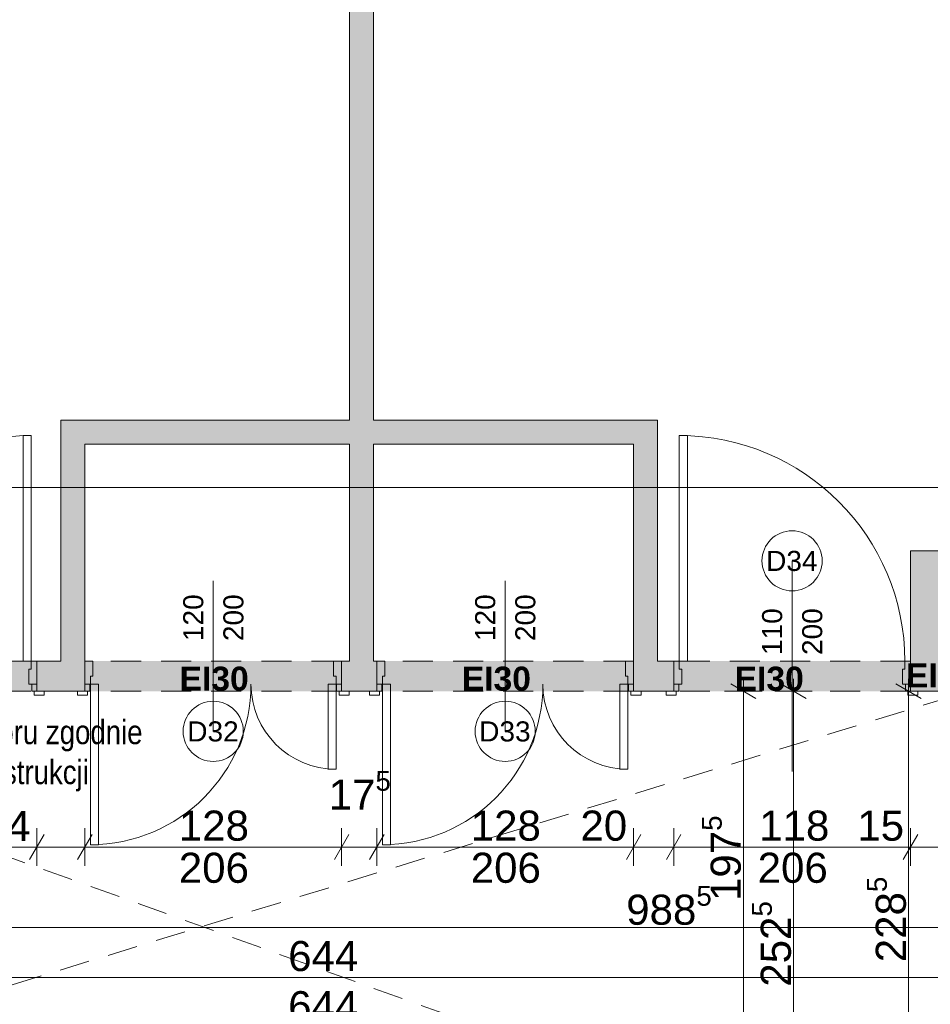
# Paper-space layout 'A-32 RZUT - PIĘTRO 2' of a CAD drawing. Header units: millimetres. Extents: x 0 to 800, y 0 to 550.
# Tile 4 of 17: x 126 to 217, y 263 to 361. Entities that reach past the tile are written whole.
import ezdxf
from ezdxf.xclip import XClip

# ---------------------------------------------------------------- set-up
doc = ezdxf.new("R2010")
doc.units = ezdxf.units.MM
doc.header["$MEASUREMENT"] = 0
doc.header["$XCLIPFRAME"] = 0
doc.linetypes.add('DASHDOTX2', pattern=[1000, 500, -250, 0, -250])
doc.linetypes.add('Przer. długie kreski', pattern=[2.5, 1.5, -1])
for name, color, linetype, lineweight, true_color in [('A_opis_Nr_pióra__8', 7, 'Continuous', 13, 0x4c4c4c), ('A_osie_Nr_pióra__16', 7, 'Continuous', 5, 0x0f0f0f), ('A_ppoż proj_Nr_pióra__8', 7, 'Continuous', 13, 0x4c4c4c), ('A_sufit_Nr_pióra__4', 7, 'Continuous', 18, 0x4b4b4b)]:
    doc.layers.add(name, color=color, linetype=linetype, lineweight=lineweight, true_color=true_color)
for name, color, linetype in [('A_podrys', 7, 'Continuous'), ('A_ppoż proj', 7, 'Continuous'), ('A_ściany', 7, 'Continuous')]:
    doc.layers.add(name, color=color, linetype=linetype)
for name, color, linetype, lineweight in [('A_wymiary_Nr_pióra__1', 7, 'Continuous', 20), ('A_wymiary_Nr_pióra__2', 8, 'Continuous', 13), ('A_ściany_Nr_pióra__1', 7, 'Continuous', 20), ('Drzwi Archicad_Nr_pióra__3', 252, 'Continuous', 13), ('Znaczniki drzwi Archicada_Nr_pióra__3', 252, 'Continuous', 13)]:
    doc.layers.add(name, color=color, linetype=linetype, lineweight=lineweight)
doc.styles.add('STYL_AUTOMATYCZNY_1', font='arial.ttf')
doc.styles.add('STYL_AUTOMATYCZNY_2', font='ARIALN.TTF')
doc.styles.add('STYL_AUTOMATYCZNY_3', font='arial.ttf')
doc.styles.add('STYL_AUTOMATYCZNY_4', font='arial.ttf')
doc.styles.add('STYL_AUTOMATYCZNY_5', font='arial.ttf')

# ---------------------------------------------------------------- blocks, each defined once
blk = doc.blocks.new('Rysunek_1_1', base_point=(-3193.413, -647.603))
at = {"layer": 'A_ppoż proj', "linetype": 'Continuous', "lineweight": 0, "true_color": 0x121212}
for points in [[(104.551, 297.247), (104.551, 294.247), (128.151, 294.247), (128.151, 297.247)], [(132.931, 297.247), (132.931, 294.247), (158.531, 294.247), (158.531, 297.247)], [(162.031, 297.247), (162.031, 294.247), (187.631, 294.247), (187.631, 297.247)], [(191.631, 297.247), (191.631, 294.247), (215.231, 294.247), (215.231, 297.247)]]:
    blk.add_hatch(color=250, dxfattribs=at).paths.add_polyline_path(points)
at = {"layer": 'A_ściany', "linetype": 'Continuous', "lineweight": 0, "true_color": 0x000000}
for points in [[(159.299, 321.283), (161.699, 321.283), (161.699, 422.067), (159.299, 422.067)], [(190.031, 321.283), (130.531, 321.283), (132.931, 318.883), (187.631, 318.883)], [(130.531, 321.283), (130.531, 297.247), (132.931, 297.247), (132.931, 318.883)], [(190.031, 297.247), (190.031, 321.283), (187.631, 318.883), (187.631, 297.247)], [(159.299, 297.247), (161.699, 297.247), (161.699, 318.883), (159.299, 318.883)], [(215.231, 308.247), (215.231, 294.247), (218.231, 294.247), (218.231, 308.247)], [(128.151, 297.247), (128.151, 294.247), (132.931, 294.247), (132.931, 297.247)], [(158.531, 297.247), (158.531, 294.247), (162.031, 294.247), (162.031, 297.247)], [(191.631, 297.247), (187.631, 297.247), (187.631, 294.247), (191.631, 294.247)]]:
    blk.add_hatch(color=18, dxfattribs=at).paths.add_polyline_path(points)
at = {"layer": 'A_osie_Nr_pióra__16', "color": 250, "linetype": 'DASHDOTX2', "lineweight": 5, "ltscale": 2, "true_color": 0x0f0f0f}
blk.add_line((544.97, 314.547), (96.572, 314.547), dxfattribs=at)
at = {"layer": 'A_sufit_Nr_pióra__4', "color": 251, "linetype": 'Przer. długie kreski', "lineweight": 18, "ltscale": 2, "true_color": 0x4b4b4b}
for p, q in [((92.237, 254.705), (221.031, 294.247)), ((221.031, 243.287), (92.237, 289.647))]:
    blk.add_line(p, q, dxfattribs=at)
at = {"layer": 'A_wymiary_Nr_pióra__1', "color": 7, "linetype": 'Continuous', "lineweight": 20, "ltscale": 2}
for p, q in [((199.821, 293.525), (197.321, 294.969)), ((204.821, 293.525), (202.321, 294.969)), ((216.281, 293.525), (213.781, 294.969)), ((128.873, 279.955), (127.429, 277.455)), ((133.653, 279.955), (132.209, 277.455)), ((159.253, 279.955), (157.809, 277.455)), ((162.753, 279.955), (161.309, 277.455)), ((188.353, 279.955), (186.909, 277.455)), ((192.353, 279.955), (190.909, 277.455)), ((215.953, 279.955), (214.509, 277.455))]:
    blk.add_line(p, q, dxfattribs=at)
at = {"layer": 'A_wymiary_Nr_pióra__2', "color": 8, "linetype": 'Continuous', "lineweight": 13, "ltscale": 2}
for p, q in [((198.571, 294.247), (198.571, 295.469)), ((203.571, 294.247), (203.571, 295.469)), ((215.031, 294.247), (215.031, 295.469)), ((200.446, 294.247), (196.696, 294.247)), ((198.571, 254.705), (198.571, 294.247)), ((205.446, 294.247), (201.696, 294.247)), ((203.571, 243.705), (203.571, 294.247)), ((216.906, 294.247), (213.156, 294.247)), ((215.031, 248.587), (215.031, 294.247)), ((128.151, 276.83), (128.151, 280.58)), ((132.931, 276.83), (132.931, 280.58)), ((158.531, 276.83), (158.531, 280.58)), ((162.031, 276.83), (162.031, 280.58)), ((187.631, 276.83), (187.631, 280.58)), ((191.631, 276.83), (191.631, 280.58)), ((215.231, 276.83), (215.231, 280.58)), ((104.551, 278.705), (128.151, 278.705)), ((128.151, 278.705), (132.931, 278.705)), ((132.931, 278.705), (158.531, 278.705)), ((158.531, 278.705), (162.031, 278.705)), ((162.031, 278.705), (187.631, 278.705)), ((187.631, 278.705), (191.631, 278.705)), ((191.631, 278.705), (215.231, 278.705)), ((215.231, 278.705), (218.231, 278.705)), ((92.237, 270.705), (289.931, 270.705)), ((92.237, 265.705), (221.031, 265.705))]:
    blk.add_line(p, q, dxfattribs=at)
at = {"layer": 'A_ściany_Nr_pióra__1', "color": 7, "linetype": 'Continuous', "lineweight": 20, "ltscale": 2}
for p, q in [((128.151, 297.247), (128.151, 294.947)), ((132.931, 297.247), (132.931, 294.947)), ((158.531, 297.247), (158.531, 294.947)), ((162.031, 297.247), (162.031, 294.947)), ((187.631, 297.247), (187.631, 294.947)), ((191.631, 297.247), (191.631, 294.947)), ((215.231, 297.247), (215.231, 294.947)), ((128.151, 294.947), (128.151, 294.247)), ((132.931, 294.947), (132.931, 294.247)), ((158.531, 294.947), (158.531, 294.247)), ((162.031, 294.947), (162.031, 294.247)), ((187.631, 294.947), (187.631, 294.247)), ((191.631, 294.947), (191.631, 294.247)), ((215.231, 294.947), (215.231, 294.247)), ((128.151, 294.247), (128.891, 294.247)), ((132.931, 294.247), (132.191, 294.247)), ((158.531, 294.247), (159.271, 294.247)), ((162.031, 294.247), (161.291, 294.247)), ((187.631, 294.247), (188.371, 294.247)), ((191.631, 294.247), (190.891, 294.247)), ((215.231, 294.247), (215.971, 294.247))]:
    blk.add_line(p, q, dxfattribs=at)
at = {"layer": 'A_ściany_Nr_pióra__1', "color": 7, "linetype": 'Continuous', "lineweight": 20, "ltscale": 2, "flags": 128}
for points in [[(159.299, 422.067), (159.299, 321.283)], [(161.699, 321.283), (161.699, 422.067)], [(159.299, 321.283), (130.531, 321.283)], [(130.531, 321.283), (130.531, 297.247)], [(190.031, 321.283), (161.699, 321.283)], [(190.031, 297.247), (190.031, 321.283)], [(132.931, 318.883), (159.299, 318.883)], [(132.931, 297.247), (132.931, 318.883)], [(159.299, 318.883), (159.299, 297.247)], [(161.699, 297.247), (161.699, 318.883)], [(161.699, 318.883), (187.631, 318.883)], [(187.631, 318.883), (187.631, 297.247)], [(215.231, 308.247), (215.231, 297.247)], [(218.231, 308.247), (215.231, 308.247)], [(130.531, 297.247), (128.151, 297.247)], [(159.299, 297.247), (158.531, 297.247)], [(162.031, 297.247), (161.699, 297.247)], [(191.631, 297.247), (190.031, 297.247)], [(128.151, 294.247), (132.931, 294.247)], [(158.531, 294.247), (162.031, 294.247)], [(187.631, 294.247), (191.631, 294.247)], [(215.231, 294.247), (218.231, 294.247)]]:
    blk.add_lwpolyline(points, dxfattribs=at)
at = {"layer": 'Drzwi Archicad_Nr_pióra__3', "color": 252, "linetype": 'Continuous', "lineweight": 13, "ltscale": 2}
for p, q in [((126.791, 297.247), (126.791, 319.727)), ((126.791, 319.727), (127.591, 319.727)), ((127.591, 319.727), (127.591, 297.247)), ((192.191, 319.727), (192.191, 297.247)), ((192.991, 319.727), (192.191, 319.727)), ((192.991, 297.247), (192.991, 319.727)), ((127.591, 297.247), (126.791, 297.247)), ((128.151, 297.247), (127.591, 297.247)), ((127.591, 297.247), (127.591, 296.447)), ((128.151, 294.947), (128.151, 297.247)), ((128.151, 297.247), (128.151, 294.947)), ((128.151, 297.247), (128.151, 294.947)), ((132.931, 297.247), (132.931, 294.947)), ((133.731, 297.247), (132.931, 297.247)), ((132.931, 297.247), (132.931, 294.947)), ((132.931, 297.247), (132.931, 294.947)), ((133.731, 295.747), (133.731, 297.247)), ((157.731, 297.247), (157.731, 295.747)), ((158.531, 297.247), (157.731, 297.247)), ((158.531, 294.947), (158.531, 297.247)), ((158.531, 297.247), (158.531, 294.947)), ((158.531, 297.247), (158.531, 294.947)), ((162.031, 297.247), (162.031, 294.947)), ((162.831, 297.247), (162.031, 297.247)), ((162.031, 297.247), (162.031, 294.947)), ((162.031, 297.247), (162.031, 294.947)), ((162.831, 295.747), (162.831, 297.247)), ((186.831, 297.247), (186.831, 295.747)), ((187.631, 297.247), (186.831, 297.247)), ((187.631, 294.947), (187.631, 297.247)), ((187.631, 297.247), (187.631, 294.947)), ((187.631, 297.247), (187.631, 294.947)), ((191.631, 294.947), (191.631, 297.247)), ((191.631, 297.247), (192.191, 297.247)), ((191.631, 297.247), (191.631, 294.947)), ((191.631, 297.247), (191.631, 294.947)), ((192.191, 297.247), (192.191, 296.447)), ((192.191, 297.247), (192.991, 297.247)), ((214.671, 296.447), (214.671, 297.247)), ((214.671, 297.247), (215.231, 297.247)), ((215.231, 297.247), (215.231, 294.947)), ((215.231, 297.247), (215.231, 294.947)), ((215.231, 297.247), (215.231, 294.947)), ((127.591, 296.447), (127.351, 296.447)), ((127.351, 296.447), (127.351, 294.947)), ((133.491, 294.947), (133.491, 295.747)), ((133.491, 295.747), (133.731, 295.747)), ((157.731, 295.747), (157.971, 295.747)), ((157.971, 295.747), (157.971, 294.947)), ((162.591, 294.947), (162.591, 295.747)), ((162.591, 295.747), (162.831, 295.747)), ((186.831, 295.747), (187.071, 295.747)), ((187.071, 295.747), (187.071, 294.947)), ((192.191, 296.447), (192.431, 296.447)), ((192.431, 296.447), (192.431, 294.947)), ((214.431, 294.947), (214.431, 296.447)), ((214.431, 296.447), (214.671, 296.447)), ((127.351, 294.947), (128.151, 294.947)), ((127.651, 294.247), (127.651, 294.947)), ((127.651, 294.947), (128.151, 294.947)), ((128.151, 294.947), (128.151, 294.247)), ((128.151, 294.947), (128.151, 294.247)), ((128.151, 294.947), (128.151, 294.247)), ((132.931, 294.947), (132.931, 294.247)), ((133.431, 294.947), (132.931, 294.947)), ((132.931, 294.947), (133.491, 294.947)), ((132.931, 294.947), (132.931, 294.247)), ((132.931, 294.947), (132.931, 294.247)), ((133.431, 294.247), (133.431, 294.947)), ((133.491, 278.947), (133.491, 294.947)), ((133.491, 294.947), (134.291, 294.947)), ((134.291, 294.947), (134.291, 278.947)), ((157.971, 294.947), (157.171, 294.947)), ((157.171, 294.947), (157.171, 286.467)), ((157.971, 294.947), (158.531, 294.947)), ((157.971, 286.467), (157.971, 294.947)), ((158.031, 294.947), (158.031, 294.247)), ((158.531, 294.947), (158.031, 294.947)), ((158.531, 294.247), (158.531, 294.947)), ((158.531, 294.947), (158.531, 294.247)), ((158.531, 294.947), (158.531, 294.247)), ((162.031, 294.947), (162.031, 294.247)), ((162.531, 294.947), (162.031, 294.947)), ((162.031, 294.947), (162.591, 294.947)), ((162.031, 294.947), (162.031, 294.247)), ((162.031, 294.947), (162.031, 294.247)), ((162.531, 294.247), (162.531, 294.947)), ((162.591, 278.947), (162.591, 294.947)), ((162.591, 294.947), (163.391, 294.947)), ((163.391, 294.947), (163.391, 278.947)), ((187.071, 294.947), (186.271, 294.947)), ((186.271, 294.947), (186.271, 286.467)), ((187.071, 294.947), (187.631, 294.947)), ((187.071, 286.467), (187.071, 294.947)), ((187.131, 294.947), (187.131, 294.247)), ((187.631, 294.947), (187.131, 294.947)), ((187.631, 294.247), (187.631, 294.947)), ((187.631, 294.947), (187.631, 294.247)), ((187.631, 294.947), (187.631, 294.247)), ((191.631, 294.947), (191.631, 294.247)), ((192.131, 294.947), (191.631, 294.947)), ((192.431, 294.947), (191.631, 294.947)), ((191.631, 294.947), (191.631, 294.247)), ((191.631, 294.947), (191.631, 294.247)), ((192.131, 294.247), (192.131, 294.947)), ((215.231, 294.947), (214.431, 294.947)), ((214.731, 294.947), (214.731, 294.247)), ((215.231, 294.947), (214.731, 294.947)), ((215.231, 294.247), (215.231, 294.947)), ((215.231, 294.947), (215.231, 294.247)), ((215.231, 294.947), (215.231, 294.247)), ((128.151, 294.247), (127.651, 294.247)), ((127.891, 294.247), (128.891, 294.247)), ((127.891, 293.867), (127.891, 294.247)), ((128.891, 293.867), (127.891, 293.867)), ((128.151, 294.247), (128.891, 294.247)), ((128.151, 294.247), (128.891, 294.247)), ((128.891, 294.247), (128.891, 293.867)), ((133.191, 294.247), (132.191, 294.247)), ((132.191, 294.247), (132.191, 293.867)), ((132.931, 294.247), (132.191, 294.247)), ((132.931, 294.247), (132.191, 294.247)), ((132.191, 293.867), (133.191, 293.867)), ((132.931, 294.247), (133.431, 294.247)), ((133.191, 293.867), (133.191, 294.247)), ((158.031, 294.247), (158.531, 294.247)), ((159.271, 294.247), (158.271, 294.247)), ((158.271, 294.247), (158.271, 293.867)), ((158.271, 293.867), (159.271, 293.867)), ((158.531, 294.247), (159.271, 294.247)), ((158.531, 294.247), (159.271, 294.247)), ((159.271, 293.867), (159.271, 294.247)), ((162.291, 294.247), (161.291, 294.247)), ((161.291, 294.247), (161.291, 293.867)), ((162.031, 294.247), (161.291, 294.247)), ((162.031, 294.247), (161.291, 294.247)), ((161.291, 293.867), (162.291, 293.867)), ((162.031, 294.247), (162.531, 294.247)), ((162.291, 293.867), (162.291, 294.247)), ((187.131, 294.247), (187.631, 294.247)), ((188.371, 294.247), (187.371, 294.247)), ((187.371, 294.247), (187.371, 293.867)), ((187.371, 293.867), (188.371, 293.867)), ((187.631, 294.247), (188.371, 294.247)), ((187.631, 294.247), (188.371, 294.247)), ((188.371, 293.867), (188.371, 294.247)), ((191.891, 294.247), (190.891, 294.247)), ((190.891, 294.247), (190.891, 293.867)), ((191.631, 294.247), (190.891, 294.247)), ((191.631, 294.247), (190.891, 294.247)), ((190.891, 293.867), (191.891, 293.867)), ((191.631, 294.247), (192.131, 294.247)), ((191.891, 293.867), (191.891, 294.247)), ((214.731, 294.247), (215.231, 294.247)), ((215.971, 294.247), (214.971, 294.247)), ((214.971, 294.247), (214.971, 293.867)), ((214.971, 293.867), (215.971, 293.867)), ((215.231, 294.247), (215.971, 294.247)), ((215.231, 294.247), (215.971, 294.247)), ((215.971, 293.867), (215.971, 294.247)), ((157.171, 286.467), (157.971, 286.467)), ((186.271, 286.467), (187.071, 286.467)), ((134.291, 278.947), (133.491, 278.947)), ((163.391, 278.947), (162.591, 278.947))]:
    blk.add_line(p, q, dxfattribs=at)
at = {"layer": 'Drzwi Archicad_Nr_pióra__3', "color": 252, "linetype": 'Przer. długie kreski', "lineweight": 13, "ltscale": 2}
for p, q in [((104.551, 297.247), (128.151, 297.247)), ((158.531, 297.247), (132.931, 297.247)), ((187.631, 297.247), (162.031, 297.247)), ((215.231, 297.247), (191.631, 297.247)), ((104.551, 294.247), (128.151, 294.247)), ((158.531, 294.247), (132.931, 294.247)), ((187.631, 294.247), (162.031, 294.247)), ((215.231, 294.247), (191.631, 294.247))]:
    blk.add_line(p, q, dxfattribs=at)
at = {"layer": 'Drzwi Archicad_Nr_pióra__3', "color": 252, "linetype": 'Continuous', "lineweight": 13, "ltscale": 2}
for centre, radius, start, end in [((127.591, 297.247), 22.48, 90, 180), ((192.191, 297.247), 22.48, 0, 90), ((133.491, 294.947), 16, 270, 0), ((157.971, 294.947), 8.48, 180, 270), ((162.591, 294.947), 16, 270, 0), ((187.071, 294.947), 8.48, 180, 270)]:
    blk.add_arc(centre, radius, start, end, dxfattribs=at)
at = {"layer": 'Znaczniki drzwi Archicada_Nr_pióra__3', "color": 252, "linetype": 'Continuous', "lineweight": 13, "ltscale": 2}
for p, q in [((203.431, 307.247), (203.431, 286.247)), ((145.731, 290.247), (145.731, 305.247)), ((174.831, 290.247), (174.831, 305.247))]:
    blk.add_line(p, q, dxfattribs=at)
at = {"layer": 'Znaczniki drzwi Archicada_Nr_pióra__3', "color": 252, "linetype": 'Continuous', "lineweight": 13, "ltscale": 2, "flags": 128}
for points in [[(206.431, 307.247, 1), (200.431, 307.247, 1)], [(142.731, 290.247, 1), (148.731, 290.247, 1)], [(171.831, 290.247, 1), (177.831, 290.247, 1)]]:
    blk.add_lwpolyline(points, format="xyb", close=True, dxfattribs=at)
at = {"layer": 'A_opis_Nr_pióra__8', "color": 251, "linetype": 'Continuous', "lineweight": 13, "true_color": 0x4c4c4c, "insert": (105.367, 287.813), "char_height": 2.4, "width": 33.90903, "attachment_point": 4, "line_spacing_factor": 0.996837, "style": 'STYL_AUTOMATYCZNY_2'}
blk.add_mtext('\\A1;{\\pql;\\fArial Narrow|b0|i0|c238|p0;\\W1.000000;konstrukcja otworu zgodnie z projektem konstrukcji}', dxfattribs=at)
at = {"layer": 'A_ppoż proj_Nr_pióra__8', "color": 251, "linetype": 'Continuous', "lineweight": 13, "true_color": 0x4c4c4c, "char_height": 2.4, "attachment_point": 5, "style": 'STYL_AUTOMATYCZNY_3'}
for s, insert in [('\\A1;{\\pqc;\\fArial|b1|i0|c238|p0;\\W1.000000;EI30}', (145.82, 295.478)), ('\\A1;{\\pqc;\\fArial|b1|i0|c238|p0;\\W1.000000;EI30}', (173.952, 295.478)), ('\\A1;{\\pqc;\\fArial|b1|i0|c238|p0;\\W1.000000;EI30}', (201.151, 295.478)), ('\\A1;{\\pqc;\\fArial|b1|i0|c238|p0;\\W1.000000;EI60}', (218.231, 295.802))]:
    blk.add_mtext(s, dxfattribs=dict(at, insert=insert))
at = {"layer": 'A_wymiary_Nr_pióra__1', "color": 7, "linetype": 'Continuous', "lineweight": 20, "char_height": 3, "attachment_point": 7, "style": 'STYL_AUTOMATYCZNY_1'}
for s, insert in [('\\A1;{\\pql;\\fArial|b0|i0|c238|p0;\\W1.000000;17\\fArial|b0|i0|c238|p0;\\W1.000000;\\A1{\\H.66x;\\S5^  ;}}', (157.238, 281.557)), ('\\A1;{\\pql;\\fArial|b0|i0|c238|p0;\\W1.000000;988\\fArial|b0|i0|c238|p0;\\W1.000000;\\A1{\\H.66x;\\S5^  ;}}', (186.897, 270.09))]:
    blk.add_mtext(s, dxfattribs=dict(at, insert=insert))
at = {"layer": 'A_wymiary_Nr_pióra__1', "color": 7, "linetype": 'Continuous', "lineweight": 20, "char_height": 3, "attachment_point": 7, "rotation": 90, "style": 'STYL_AUTOMATYCZNY_1'}
for s, insert in [('\\A1;{\\pql;\\fArial|b0|i0|c238|p0;\\W1.000000;197\\fArial|b0|i0|c238|p0;\\W1.000000;\\A1{\\H.66x;\\S5^  ;}}', (199.187, 273.332)), ('\\A1;{\\pql;\\fArial|b0|i0|c238|p0;\\W1.000000;228\\fArial|b0|i0|c238|p0;\\W1.000000;\\A1{\\H.66x;\\S5^  ;}}', (215.647, 267.229)), ('\\A1;{\\pql;\\fArial|b0|i0|c238|p0;\\W1.000000;252\\fArial|b0|i0|c238|p0;\\W1.000000;\\A1{\\H.66x;\\S5^  ;}}', (204.187, 264.789)), ('\\A1;{\\pql;\\fArial|b0|i0|c238|p0;\\W1.000000;36\\fArial|b0|i0|c238|p0;\\W1.000000;\\A1{\\H.66x;\\S5^  ;}}', (199.189, 255.428))]:
    blk.add_mtext(s, dxfattribs=dict(at, insert=insert))
at = {"layer": 'A_wymiary_Nr_pióra__1', "color": 7, "linetype": 'Continuous', "lineweight": 20, "char_height": 3, "attachment_point": 7, "style": 'STYL_AUTOMATYCZNY_5'}
for s, insert, width in [('\\A1;{\\pql;\\fArial|b0|i0|c238|p0;\\W1.000000;24}', (122.852, 279.305), 4.57635), ('\\A1;{\\pql;\\fArial|b0|i0|c238|p0;\\W1.000000;128}', (142.299, 279.305), 6.86451), ('\\A1;{\\pql;\\fArial|b0|i0|c238|p0;\\W1.000000;128}', (171.399, 279.305), 6.86451), ('\\A1;{\\pql;\\fArial|b0|i0|c238|p0;\\W1.000000;20}', (182.332, 279.305), 4.57635), ('\\A1;{\\pql;\\fArial|b0|i0|c238|p0;\\W1.000000;118}', (200.152, 279.305), 6.55917), ('\\A1;{\\pql;\\fArial|b0|i0|c238|p0;\\W1.000000;15}', (209.932, 279.305), 4.57635), ('\\A1;{\\pql;\\fArial|b0|i0|c238|p0;\\W1.000000;206}', (142.299, 275.105), 6.86451), ('\\A1;{\\pql;\\fArial|b0|i0|c238|p0;\\W1.000000;206}', (171.399, 275.105), 6.86451), ('\\A1;{\\pql;\\fArial|b0|i0|c238|p0;\\W1.000000;206}', (199.999, 275.105), 6.86451), ('\\A1;{\\pql;\\fArial|b0|i0|c238|p0;\\W1.000000;644}', (153.202, 266.305), 6.86451), ('\\A1;{\\pql;\\fArial|b0|i0|c238|p0;\\W1.000000;644}', (153.202, 261.305), 6.86451)]:
    blk.add_mtext(s, dxfattribs=dict(at, insert=insert, width=width))
at = {"layer": 'Znaczniki drzwi Archicada_Nr_pióra__3', "color": 252, "linetype": 'Continuous', "lineweight": 13, "char_height": 2, "attachment_point": 7, "style": 'STYL_AUTOMATYCZNY_4'}
for s, insert in [('\\A1;{\\pql;\\fArial CE|b0|i0|c238|p0;\\W1.000000;D34}', (200.841, 306.212)), ('\\A1;{\\pql;\\fArial CE|b0|i0|c238|p0;\\W1.000000;D32}', (143.141, 289.212)), ('\\A1;{\\pql;\\fArial CE|b0|i0|c238|p0;\\W1.000000;D33}', (172.241, 289.212))]:
    blk.add_mtext(s, dxfattribs=dict(at, insert=insert))
at = {"layer": 'Znaczniki drzwi Archicada_Nr_pióra__3', "color": 252, "linetype": 'Continuous', "lineweight": 13, "char_height": 2, "attachment_point": 7, "rotation": 90, "style": 'STYL_AUTOMATYCZNY_4'}
for s, insert in [('\\A1;{\\pql;\\fArial CE|b0|i0|c238|p0;\\W1.000000;120}', (144.766, 299.247)), ('\\A1;{\\pql;\\fArial CE|b0|i0|c238|p0;\\W1.000000;200}', (148.766, 299.247)), ('\\A1;{\\pql;\\fArial CE|b0|i0|c238|p0;\\W1.000000;120}', (173.866, 299.247)), ('\\A1;{\\pql;\\fArial CE|b0|i0|c238|p0;\\W1.000000;200}', (177.866, 299.247)), ('\\A1;{\\pql;\\fArial CE|b0|i0|c238|p0;\\W1.000000;110}', (202.466, 297.858)), ('\\A1;{\\pql;\\fArial CE|b0|i0|c238|p0;\\W1.000000;200}', (206.466, 297.858))]:
    blk.add_mtext(s, dxfattribs=dict(at, insert=insert))

psp = doc.layouts.new('A-32 RZUT - PIĘTRO 2')

# ---------------------------------------------------------------- block references
at = {"layer": 'A_podrys', "color": 37, "linetype": 'Continuous', "lineweight": 5, "true_color": 0x656532}
ref = psp.add_blockref('Rysunek_1_1', (-3193.413, -647.603), dxfattribs=at)
XClip(ref).set_block_clipping_path([(44.069637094, 110.5468323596), (544.9695795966, 528.1668323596)])

doc.saveas('drawing.dxf')
